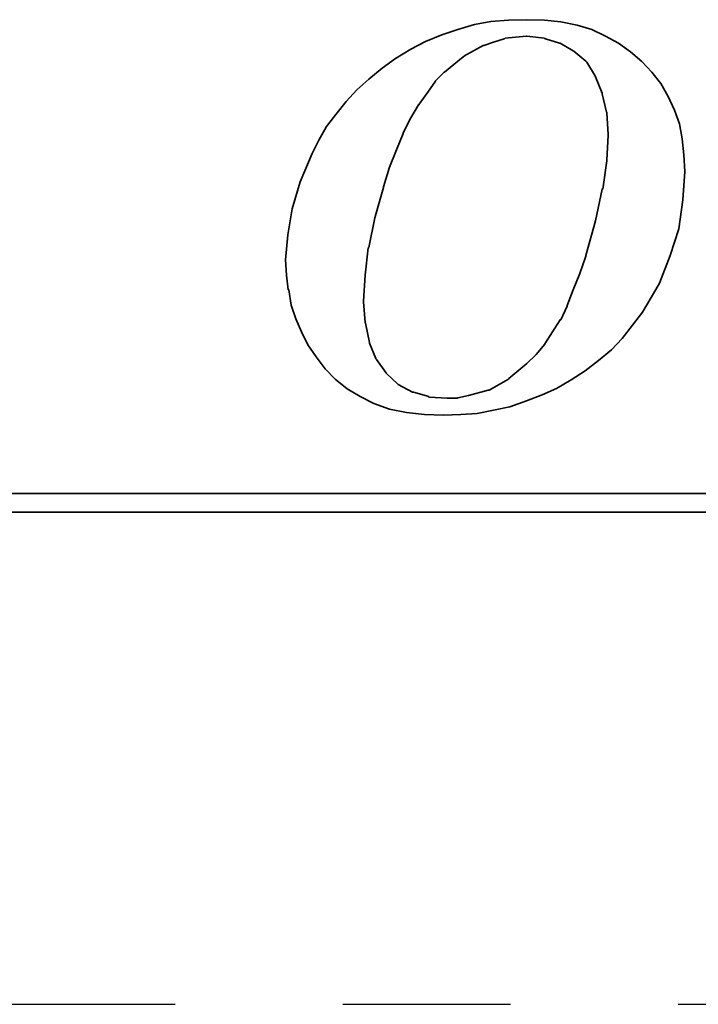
# Model space of a CAD drawing. Header units: millimetres. Extents: x -115 to 753, y -125 to 121.
# Tile 31 of 96: x 252 to 258, y 0 to 9. Entities that reach past the tile are written whole.
import ezdxf

# ---------------------------------------------------------------- set-up
doc = ezdxf.new("R2010")
doc.units = ezdxf.units.MM
doc.linetypes.add('CENTER', pattern=[2, 1.25, -0.25, 0.25, -0.25])
for name, color, linetype in [('CL', 1, 'CENTER'), ('DIM', 4, 'Continuous'), ('layer 1', 7, 'Continuous')]:
    doc.layers.add(name, color=color, linetype=linetype)

# ---------------------------------------------------------------- blocks, each defined once
blk = doc.blocks.new('TBI MOTION logo(完整正式版)')
at = {"layer": 'layer 1', "color": 22, "lineweight": 35}
for points, knots in [([(-11.34375, -6.98375), (-11.34375, -6.98375), (-10.91375, -7.43875), (-10.91375, -7.43875), (-10.91375, -7.43875), (-10.91375, -7.43875), (-10.38625, -7.87125), (-10.38625, -7.87125), (-10.38625, -7.87125), (-10.38625, -7.87125), (-9.81125, -8.20375), (-9.81125, -8.20375), (-9.81125, -8.20375), (-9.81125, -8.20375), (-9.21125, -8.51875), (-9.21125, -8.51875), (-9.21125, -8.51875), (-9.21125, -8.51875), (-8.51625, -8.75875), (-8.51625, -8.75875), (-8.51625, -8.75875), (-8.51625, -8.75875), (-7.77125, -8.90375), (-7.77125, -8.90375), (-7.77125, -8.90375), (-7.77125, -8.90375), (-6.97875, -8.99875), (-6.97875, -8.99875), (-6.97875, -8.99875), (-6.97875, -8.99875), (-6.14125, -9.02375), (-6.14125, -9.02375), (-6.14125, -9.02375), (-6.14125, -9.02375), (-5.37125, -8.99875), (-5.37125, -8.99875), (-5.37125, -8.99875), (-5.37125, -8.99875), (-4.65375, -8.94875), (-4.65375, -8.94875), (-4.65375, -8.94875), (-4.65375, -8.94875), (-3.93375, -8.80625), (-3.93375, -8.80625), (-3.93375, -8.80625), (-3.93375, -8.80625), (-3.21375, -8.66375), (-3.21375, -8.66375), (-3.21375, -8.66375), (-3.21375, -8.66375), (-2.49375, -8.39875), (-2.49375, -8.39875), (-2.49375, -8.39875), (-2.49375, -8.39875), (-1.79875, -8.13375), (-1.79875, -8.13375), (-1.79875, -8.13375), (-1.79875, -8.13375), (-1.17375, -7.84375), (-1.17375, -7.84375), (-1.17375, -7.84375), (-1.17375, -7.84375), (-0.52375, -7.46375), (-0.52375, -7.46375), (-0.52375, -7.46375), (-0.52375, -7.46375), (0.10124, -7.07875), (0.10124, -7.07875), (0.10124, -7.07875), (0.10124, -7.07875), (0.67625, -6.62375), (0.67625, -6.62375), (0.67625, -6.62375), (0.67625, -6.62375), (1.24874, -6.14375), (1.24874, -6.14375), (1.24874, -6.14375), (1.24874, -6.14375), (1.72874, -5.64125), (1.72874, -5.64125), (1.72874, -5.64125), (1.72874, -5.64125), (2.18624, -5.06375), (2.18624, -5.06375), (2.18624, -5.06375), (2.18624, -5.06375), (2.61625, -4.48874), (2.61625, -4.48874), (2.61625, -4.48874), (2.61625, -4.48874), (3.00125, -3.83874), (3.00125, -3.83874), (3.00125, -3.83874), (3.00125, -3.83874), (3.36124, -3.21374), (3.36124, -3.21374), (3.36124, -3.21374), (3.36124, -3.21374), (3.84374, -1.99125), (3.84374, -1.99125), (3.84374, -1.99125), (3.84374, -1.99125), (4.22625, -0.81875), (4.22625, -0.81875), (4.22625, -0.81875), (4.22625, -0.81875), (4.39125, 0.45624), (4.39125, 0.45624), (4.39125, 0.45624), (4.39125, 0.45624), (4.48874, 1.70124), (4.48874, 1.70124), (4.48874, 1.70124), (4.48874, 1.70124), (4.43874, 2.44625), (4.43874, 2.44625), (4.43874, 2.44625), (4.43874, 2.44625), (4.36874, 3.14125), (4.36874, 3.14125), (4.36874, 3.14125), (4.36874, 3.14125), (4.25125, 3.81125), (4.25125, 3.81125), (4.25125, 3.81125), (4.25125, 3.81125), (4.03124, 4.41125), (4.03124, 4.41125), (4.03124, 4.41125), (4.03124, 4.41125), (3.74374, 5.01125), (3.74374, 5.01125), (3.74374, 5.01125), (3.74374, 5.01125), (3.43124, 5.58875), (3.43124, 5.58875), (3.43124, 5.58875), (3.43124, 5.58875), (3.02625, 6.09125), (3.02625, 6.09125), (3.02625, 6.09125), (3.02625, 6.09125), (2.59374, 6.54875), (2.59374, 6.54875), (2.59374, 6.54875), (2.59374, 6.54875), (2.09124, 6.98125), (2.09124, 6.98125), (2.09124, 6.98125), (2.09124, 6.98125), (1.56124, 7.36625), (1.56124, 7.36625), (1.56124, 7.36625), (1.56124, 7.36625), (0.98624, 7.67625), (0.98624, 7.67625), (0.98624, 7.67625), (0.98624, 7.67625), (0.38624, 7.96375), (0.38624, 7.96375), (0.38624, 7.96375), (0.38624, 7.96375), (-0.25875, 8.15625), (-0.25875, 8.15625), (-0.25875, 8.15625), (-0.25875, 8.15625), (-0.98125, 8.30125), (-0.98125, 8.30125), (-0.98125, 8.30125), (-0.98125, 8.30125), (-1.70124, 8.37125), (-1.70124, 8.37125), (-1.70124, 8.37125), (-1.70124, 8.37125), (-2.49375, 8.39624), (-2.49375, 8.39624), (-2.49375, 8.39624), (-2.49375, 8.39624), (-3.28625, 8.37125), (-3.28625, 8.37125), (-3.28625, 8.37125), (-3.28625, 8.37125), (-4.05125, 8.32125), (-4.05125, 8.32125), (-4.05125, 8.32125), (-4.05125, 8.32125), (-4.77375, 8.18125), (-4.77375, 8.18125), (-4.77375, 8.18125), (-4.77375, 8.18125), (-5.51625, 7.96375), (-5.51625, 7.96375), (-5.51625, 7.96375), (-5.51625, 7.96375), (-6.21125, 7.72625), (-6.21125, 7.72625), (-6.21125, 7.72625), (-6.21125, 7.72625), (-6.92875, 7.43625), (-6.92875, 7.43625), (-6.92875, 7.43625), (-6.92875, 7.43625), (-7.57875, 7.10125), (-7.57875, 7.10125), (-7.57875, 7.10125), (-7.57875, 7.10125), (-8.24875, 6.69125), (-8.24875, 6.69125), (-8.24875, 6.69125), (-8.24875, 6.69125), (-8.84875, 6.26125), (-8.84875, 6.26125), (-8.84875, 6.26125), (-8.84875, 6.26125), (-9.42625, 5.78125), (-9.42625, 5.78125), (-9.42625, 5.78125), (-9.42625, 5.78125), (-9.95375, 5.30125), (-9.95375, 5.30125), (-9.95375, 5.30125), (-9.95375, 5.30125), (-10.43375, 4.79624), (-10.43375, 4.79624), (-10.43375, 4.79624), (-10.43375, 4.79624), (-10.88875, 4.22125), (-10.88875, 4.22125), (-10.88875, 4.22125), (-10.88875, 4.22125), (-11.29875, 3.69375), (-11.29875, 3.69375), (-11.29875, 3.69375), (-11.29875, 3.69375), (-11.63375, 3.09125), (-11.63375, 3.09125), (-11.63375, 3.09125), (-11.63375, 3.09125), (-11.91875, 2.49625), (-11.91875, 2.49625), (-11.91875, 2.49625), (-11.91875, 2.49625), (-12.44875, 1.24625), (-12.44875, 1.24625), (-12.44875, 1.24625), (-12.44875, 1.24625), (-12.80875, 0.06874), (-12.80875, 0.06874), (-12.80875, 0.06874), (-12.80875, 0.06874), (-12.99875, -1.07875), (-12.99875, -1.07875), (-12.99875, -1.07875), (-12.99875, -1.07875), (-13.09375, -2.18375), (-13.09375, -2.18375), (-13.09375, -2.18375), (-13.09375, -2.18375), (-13.04875, -2.85375), (-13.04875, -2.85375), (-13.04875, -2.85375), (-13.04875, -2.85375), (-12.97375, -3.50375), (-12.97375, -3.50375), (-12.97375, -3.50375), (-12.97375, -3.50375), (-12.95375, -3.50375), (-12.95375, -3.50375), (-12.95375, -3.50375), (-12.95375, -3.50375), (-12.85375, -4.17375), (-12.85375, -4.17375), (-12.85375, -4.17375), (-12.85375, -4.17375), (-12.63875, -4.77624), (-12.63875, -4.77624), (-12.63875, -4.77624), (-12.63875, -4.77624), (-12.39875, -5.35125), (-12.39875, -5.35125), (-12.39875, -5.35125), (-12.39875, -5.35125), (-12.11375, -5.92875), (-12.11375, -5.92875), (-12.11375, -5.92875), (-12.11375, -5.92875), (-11.75375, -6.45375), (-11.75375, -6.45375), (-11.75375, -6.45375), (-11.75375, -6.45375), (-11.34375, -6.98375), (-11.34375, -6.98375)], [0, 0, 0, 0, 0.01369863, 0.01369863, 0.01369863, 0.01369863, 0.02739726, 0.02739726, 0.02739726, 0.02739726, 0.04109589, 0.04109589, 0.04109589, 0.04109589, 0.05479452, 0.05479452, 0.05479452, 0.05479452, 0.06849315, 0.06849315, 0.06849315, 0.06849315, 0.08219178, 0.08219178, 0.08219178, 0.08219178, 0.09589041, 0.09589041, 0.09589041, 0.09589041, 0.10958904, 0.10958904, 0.10958904, 0.10958904, 0.12328767, 0.12328767, 0.12328767, 0.12328767, 0.1369863, 0.1369863, 0.1369863, 0.1369863, 0.15068493, 0.15068493, 0.15068493, 0.15068493, 0.16438356, 0.16438356, 0.16438356, 0.16438356, 0.17808219, 0.17808219, 0.17808219, 0.17808219, 0.19178082, 0.19178082, 0.19178082, 0.19178082, 0.20547945, 0.20547945, 0.20547945, 0.20547945, 0.21917808, 0.21917808, 0.21917808, 0.21917808, 0.23287671, 0.23287671, 0.23287671, 0.23287671, 0.24657534, 0.24657534, 0.24657534, 0.24657534, 0.26027397, 0.26027397, 0.26027397, 0.26027397, 0.2739726, 0.2739726, 0.2739726, 0.2739726, 0.28767123, 0.28767123, 0.28767123, 0.28767123, 0.30136986, 0.30136986, 0.30136986, 0.30136986, 0.31506849, 0.31506849, 0.31506849, 0.31506849, 0.32876712, 0.32876712, 0.32876712, 0.32876712, 0.34246575, 0.34246575, 0.34246575, 0.34246575, 0.35616438, 0.35616438, 0.35616438, 0.35616438, 0.36986301, 0.36986301, 0.36986301, 0.36986301, 0.38356164, 0.38356164, 0.38356164, 0.38356164, 0.39726027, 0.39726027, 0.39726027, 0.39726027, 0.4109589, 0.4109589, 0.4109589, 0.4109589, 0.42465753, 0.42465753, 0.42465753, 0.42465753, 0.43835616, 0.43835616, 0.43835616, 0.43835616, 0.45205479, 0.45205479, 0.45205479, 0.45205479, 0.46575342, 0.46575342, 0.46575342, 0.46575342, 0.47945205, 0.47945205, 0.47945205, 0.47945205, 0.49315068, 0.49315068, 0.49315068, 0.49315068, 0.50684932, 0.50684932, 0.50684932, 0.50684932, 0.52054795, 0.52054795, 0.52054795, 0.52054795, 0.53424658, 0.53424658, 0.53424658, 0.53424658, 0.54794521, 0.54794521, 0.54794521, 0.54794521, 0.56164384, 0.56164384, 0.56164384, 0.56164384, 0.57534247, 0.57534247, 0.57534247, 0.57534247, 0.5890411, 0.5890411, 0.5890411, 0.5890411, 0.60273973, 0.60273973, 0.60273973, 0.60273973, 0.61643836, 0.61643836, 0.61643836, 0.61643836, 0.63013699, 0.63013699, 0.63013699, 0.63013699, 0.64383562, 0.64383562, 0.64383562, 0.64383562, 0.65753425, 0.65753425, 0.65753425, 0.65753425, 0.67123288, 0.67123288, 0.67123288, 0.67123288, 0.68493151, 0.68493151, 0.68493151, 0.68493151, 0.69863014, 0.69863014, 0.69863014, 0.69863014, 0.71232877, 0.71232877, 0.71232877, 0.71232877, 0.7260274, 0.7260274, 0.7260274, 0.7260274, 0.73972603, 0.73972603, 0.73972603, 0.73972603, 0.75342466, 0.75342466, 0.75342466, 0.75342466, 0.76712329, 0.76712329, 0.76712329, 0.76712329, 0.78082192, 0.78082192, 0.78082192, 0.78082192, 0.79452055, 0.79452055, 0.79452055, 0.79452055, 0.80821918, 0.80821918, 0.80821918, 0.80821918, 0.82191781, 0.82191781, 0.82191781, 0.82191781, 0.83561644, 0.83561644, 0.83561644, 0.83561644, 0.84931507, 0.84931507, 0.84931507, 0.84931507, 0.8630137, 0.8630137, 0.8630137, 0.8630137, 0.87671233, 0.87671233, 0.87671233, 0.87671233, 0.89041096, 0.89041096, 0.89041096, 0.89041096, 0.90410959, 0.90410959, 0.90410959, 0.90410959, 0.91780822, 0.91780822, 0.91780822, 0.91780822, 0.93150685, 0.93150685, 0.93150685, 0.93150685, 0.94520548, 0.94520548, 0.94520548, 0.94520548, 0.95890411, 0.95890411, 0.95890411, 0.95890411, 0.97260274, 0.97260274, 0.97260274, 0.97260274, 0.98630137, 0.98630137, 0.98630137, 0.98630137, 1, 1, 1, 1]), ([(-8.77875, 1.03124), (-8.77875, 1.03124), (-8.51625, 1.89625), (-8.51625, 1.89625), (-8.51625, 1.89625), (-8.51625, 1.89625), (-8.20375, 2.66375), (-8.20375, 2.66375), (-8.20375, 2.66375), (-8.20375, 2.66375), (-7.91625, 3.38125), (-7.91625, 3.38125), (-7.91625, 3.38125), (-7.91625, 3.38125), (-7.91625, 3.40624), (-7.91625, 3.40624), (-7.91625, 3.40624), (-7.91625, 3.40624), (-7.57875, 4.07624), (-7.57875, 4.07624), (-7.57875, 4.07624), (-7.57875, 4.07624), (-7.24375, 4.65125), (-7.24375, 4.65125), (-7.24375, 4.65125), (-7.24375, 4.65125), (-7.21875, 4.65125), (-7.21875, 4.65125), (-7.21875, 4.65125), (-7.21875, 4.65125), (-7.21875, 4.67624), (-7.21875, 4.67624), (-7.21875, 4.67624), (-7.21875, 4.67624), (-6.83625, 5.20375), (-6.83625, 5.20375), (-6.83625, 5.20375), (-6.83625, 5.20375), (-6.49875, 5.68625), (-6.49875, 5.68625), (-6.49875, 5.68625), (-6.49875, 5.68625), (-6.49875, 5.70625), (-6.49875, 5.70625), (-6.49875, 5.70625), (-6.49875, 5.70625), (-6.11625, 6.09125), (-6.11625, 6.09125), (-6.11625, 6.09125), (-6.11625, 6.09125), (-6.09125, 6.09125), (-6.09125, 6.09125), (-6.09125, 6.09125), (-6.09125, 6.09125), (-5.27375, 6.76625), (-5.27375, 6.76625), (-5.27375, 6.76625), (-5.27375, 6.76625), (-5.24875, 6.76625), (-5.24875, 6.76625), (-5.24875, 6.76625), (-5.24875, 6.76625), (-5.24875, 6.78625), (-5.24875, 6.78625), (-5.24875, 6.78625), (-5.24875, 6.78625), (-4.38875, 7.26624), (-4.38875, 7.26624), (-4.38875, 7.26624), (-4.38875, 7.26624), (-4.36125, 7.26624), (-4.36125, 7.26624), (-4.36125, 7.26624), (-4.36125, 7.26624), (-3.93375, 7.41125), (-3.93375, 7.41125), (-3.93375, 7.41125), (-3.93375, 7.41125), (-3.47375, 7.55625), (-3.47375, 7.55625), (-3.47375, 7.55625), (-3.47375, 7.55625), (-3.45375, 7.55625), (-3.45375, 7.55625), (-3.45375, 7.55625), (-3.45375, 7.55625), (-3.42875, 7.58124), (-3.42875, 7.58124), (-3.42875, 7.58124), (-3.42875, 7.58124), (-2.97375, 7.62625), (-2.97375, 7.62625), (-2.97375, 7.62625), (-2.97375, 7.62625), (-2.49375, 7.67625), (-2.49375, 7.67625), (-2.49375, 7.67625), (-2.49375, 7.67625), (-2.46875, 7.67625), (-2.46875, 7.67625), (-2.46875, 7.67625), (-2.46875, 7.67625), (-1.70124, 7.58124), (-1.70124, 7.58124), (-1.70124, 7.58124), (-1.70124, 7.58124), (-1.67875, 7.55625), (-1.67875, 7.55625), (-1.67875, 7.55625), (-1.67875, 7.55625), (-1.65375, 7.55625), (-1.65375, 7.55625), (-1.65375, 7.55625), (-1.65375, 7.55625), (-1.03125, 7.36625), (-1.03125, 7.36625), (-1.03125, 7.36625), (-1.03125, 7.36625), (-1.00625, 7.36625), (-1.00625, 7.36625), (-1.00625, 7.36625), (-1.00625, 7.36625), (-0.43124, 7.02624), (-0.43124, 7.02624), (-0.43124, 7.02624), (-0.43124, 7.02624), (-0.40625, 7.00624), (-0.40625, 7.00624), (-0.40625, 7.00624), (-0.40625, 7.00624), (0.12124, 6.57124), (0.12124, 6.57124), (0.12124, 6.57124), (0.12124, 6.57124), (0.14624, 6.54875), (0.14624, 6.54875), (0.14624, 6.54875), (0.14624, 6.54875), (0.17124, 6.52375), (0.17124, 6.52375), (0.17124, 6.52375), (0.17124, 6.52375), (0.55625, 5.89875), (0.55625, 5.89875), (0.55625, 5.89875), (0.55625, 5.89875), (0.55625, 5.87625), (0.55625, 5.87625), (0.55625, 5.87625), (0.55625, 5.87625), (0.84124, 5.15625), (0.84124, 5.15625), (0.84124, 5.15625), (0.84124, 5.15625), (0.84124, 5.13125), (0.84124, 5.13125), (0.84124, 5.13125), (0.84124, 5.13125), (1.03624, 4.31875), (1.03624, 4.31875), (1.03624, 4.31875), (1.03624, 4.31875), (1.05624, 4.31875), (1.05624, 4.31875), (1.05624, 4.31875), (1.05624, 4.31875), (1.05624, 4.29125), (1.05624, 4.29125), (1.05624, 4.29125), (1.05624, 4.29125), (1.10625, 3.33125), (1.10625, 3.33125), (1.10625, 3.33125), (1.10625, 3.33125), (1.10625, 3.30875), (1.10625, 3.30875), (1.10625, 3.30875), (1.10625, 3.30875), (1.05624, 2.20624), (1.05624, 2.20624), (1.05624, 2.20624), (1.05624, 2.20624), (1.05624, 2.18124), (1.05624, 2.18124), (1.05624, 2.18124), (1.05624, 2.18124), (0.86624, 0.93624), (0.86624, 0.93624), (0.86624, 0.93624), (0.86624, 0.93624), (0.84124, 0.93624), (0.84124, 0.93624), (0.84124, 0.93624), (0.84124, 0.93624), (0.55625, -0.45874), (0.55625, -0.45874), (0.55625, -0.45874), (0.55625, -0.45874), (0.12124, -1.99125), (0.12124, -1.99125), (0.12124, -1.99125), (0.12124, -1.99125), (0.12124, -2.01874), (0.12124, -2.01874), (0.12124, -2.01874), (0.12124, -2.01874), (-0.13874, -2.78375), (-0.13874, -2.78375), (-0.13874, -2.78375), (-0.13874, -2.78375), (-0.43124, -3.50375), (-0.43124, -3.50375), (-0.43124, -3.50375), (-0.43124, -3.50375), (-0.69375, -4.19875), (-0.69375, -4.19875), (-0.69375, -4.19875), (-0.69375, -4.19875), (-0.69375, -4.22375), (-0.69375, -4.22375), (-0.69375, -4.22375), (-0.69375, -4.22375), (-0.98125, -4.82374), (-0.98125, -4.82374), (-0.98125, -4.82374), (-0.98125, -4.82374), (-1.00625, -4.82374), (-1.00625, -4.82374), (-1.00625, -4.82374), (-1.00625, -4.82374), (-1.33875, -5.35125), (-1.33875, -5.35125), (-1.33875, -5.35125), (-1.33875, -5.35125), (-1.67875, -5.87875), (-1.67875, -5.87875), (-1.67875, -5.87875), (-1.67875, -5.87875), (-1.67875, -5.90375), (-1.67875, -5.90375), (-1.67875, -5.90375), (-1.67875, -5.90375), (-2.05875, -6.35875), (-2.05875, -6.35875), (-2.05875, -6.35875), (-2.05875, -6.35875), (-2.08375, -6.38375), (-2.08375, -6.38375), (-2.08375, -6.38375), (-2.08375, -6.38375), (-2.46875, -6.74375), (-2.46875, -6.74375), (-2.46875, -6.74375), (-2.46875, -6.74375), (-3.25875, -7.41625), (-3.25875, -7.41625), (-3.25875, -7.41625), (-3.25875, -7.41625), (-3.28625, -7.43875), (-3.28625, -7.43875), (-3.28625, -7.43875), (-3.28625, -7.43875), (-4.12375, -7.91875), (-4.12375, -7.91875), (-4.12375, -7.91875), (-4.12375, -7.91875), (-4.14875, -7.91875), (-4.14875, -7.91875), (-4.14875, -7.91875), (-4.14875, -7.91875), (-4.17125, -7.91875), (-4.17125, -7.91875), (-4.17125, -7.91875), (-4.17125, -7.91875), (-5.03375, -8.15875), (-5.03375, -8.15875), (-5.03375, -8.15875), (-5.03375, -8.15875), (-5.51625, -8.25625), (-5.51625, -8.25625), (-5.51625, -8.25625), (-5.51625, -8.25625), (-5.54125, -8.27875), (-5.54125, -8.27875), (-5.54125, -8.27875), (-5.54125, -8.27875), (-5.56375, -8.27875), (-5.56375, -8.27875), (-5.56375, -8.27875), (-5.56375, -8.27875), (-5.99625, -8.27875), (-5.99625, -8.27875), (-5.99625, -8.27875), (-5.99625, -8.27875), (-6.76375, -8.23125), (-6.76375, -8.23125), (-6.76375, -8.23125), (-6.76375, -8.23125), (-6.78875, -8.23125), (-6.78875, -8.23125), (-6.78875, -8.23125), (-6.78875, -8.23125), (-6.78875, -8.20375), (-6.78875, -8.20375), (-6.78875, -8.20375), (-6.78875, -8.20375), (-7.45875, -8.01375), (-7.45875, -8.01375), (-7.45875, -8.01375), (-7.45875, -8.01375), (-7.48375, -8.01375), (-7.48375, -8.01375), (-7.48375, -8.01375), (-7.48375, -8.01375), (-7.50875, -8.01375), (-7.50875, -8.01375), (-7.50875, -8.01375), (-7.50875, -8.01375), (-8.13125, -7.67875), (-8.13125, -7.67875), (-8.13125, -7.67875), (-8.13125, -7.67875), (-8.15625, -7.65375), (-8.15625, -7.65375), (-8.15625, -7.65375), (-8.15625, -7.65375), (-8.65875, -7.17375), (-8.65875, -7.17375), (-8.65875, -7.17375), (-8.65875, -7.17375), (-8.68375, -7.14875), (-8.68375, -7.14875), (-8.68375, -7.14875), (-8.68375, -7.14875), (-9.08875, -6.57375), (-9.08875, -6.57375), (-9.08875, -6.57375), (-9.08875, -6.57375), (-9.11375, -6.54875), (-9.11375, -6.54875), (-9.11375, -6.54875), (-9.11375, -6.54875), (-9.11375, -6.52875), (-9.11375, -6.52875), (-9.11375, -6.52875), (-9.11375, -6.52875), (-9.40375, -5.85375), (-9.40375, -5.85375), (-9.40375, -5.85375), (-9.40375, -5.85375), (-9.40375, -5.82875), (-9.40375, -5.82875), (-9.40375, -5.82875), (-9.40375, -5.82875), (-9.56875, -4.96875), (-9.56875, -4.96875), (-9.56875, -4.96875), (-9.56875, -4.96875), (-9.59375, -4.94375), (-9.59375, -4.94375), (-9.59375, -4.94375), (-9.59375, -4.94375), (-9.66375, -4.03375), (-9.66375, -4.03375), (-9.66375, -4.03375), (-9.66375, -4.03375), (-9.66375, -4.00875), (-9.66375, -4.00875), (-9.66375, -4.00875), (-9.66375, -4.00875), (-9.59375, -2.85375), (-9.59375, -2.85375), (-9.59375, -2.85375), (-9.59375, -2.85375), (-9.45125, -1.65875), (-9.45125, -1.65875), (-9.45125, -1.65875), (-9.45125, -1.65875), (-9.42625, -1.63375), (-9.42625, -1.63375), (-9.42625, -1.63375), (-9.42625, -1.63375), (-9.16125, -0.33875), (-9.16125, -0.33875), (-9.16125, -0.33875), (-9.16125, -0.33875), (-8.77875, 1.00624), (-8.77875, 1.00624), (-8.77875, 1.00624), (-8.77875, 1.00624), (-8.77875, 1.03124), (-8.77875, 1.03124)], [0, 0, 0, 0, 0.01020408, 0.01020408, 0.01020408, 0.01020408, 0.02040816, 0.02040816, 0.02040816, 0.02040816, 0.03061224, 0.03061224, 0.03061224, 0.03061224, 0.04081633, 0.04081633, 0.04081633, 0.04081633, 0.05102041, 0.05102041, 0.05102041, 0.05102041, 0.06122449, 0.06122449, 0.06122449, 0.06122449, 0.07142857, 0.07142857, 0.07142857, 0.07142857, 0.08163265, 0.08163265, 0.08163265, 0.08163265, 0.09183673, 0.09183673, 0.09183673, 0.09183673, 0.10204082, 0.10204082, 0.10204082, 0.10204082, 0.1122449, 0.1122449, 0.1122449, 0.1122449, 0.12244898, 0.12244898, 0.12244898, 0.12244898, 0.13265306, 0.13265306, 0.13265306, 0.13265306, 0.14285714, 0.14285714, 0.14285714, 0.14285714, 0.15306122, 0.15306122, 0.15306122, 0.15306122, 0.16326531, 0.16326531, 0.16326531, 0.16326531, 0.17346939, 0.17346939, 0.17346939, 0.17346939, 0.18367347, 0.18367347, 0.18367347, 0.18367347, 0.19387755, 0.19387755, 0.19387755, 0.19387755, 0.20408163, 0.20408163, 0.20408163, 0.20408163, 0.21428571, 0.21428571, 0.21428571, 0.21428571, 0.2244898, 0.2244898, 0.2244898, 0.2244898, 0.23469388, 0.23469388, 0.23469388, 0.23469388, 0.24489796, 0.24489796, 0.24489796, 0.24489796, 0.25510204, 0.25510204, 0.25510204, 0.25510204, 0.26530612, 0.26530612, 0.26530612, 0.26530612, 0.2755102, 0.2755102, 0.2755102, 0.2755102, 0.28571429, 0.28571429, 0.28571429, 0.28571429, 0.29591837, 0.29591837, 0.29591837, 0.29591837, 0.30612245, 0.30612245, 0.30612245, 0.30612245, 0.31632653, 0.31632653, 0.31632653, 0.31632653, 0.32653061, 0.32653061, 0.32653061, 0.32653061, 0.33673469, 0.33673469, 0.33673469, 0.33673469, 0.34693878, 0.34693878, 0.34693878, 0.34693878, 0.35714286, 0.35714286, 0.35714286, 0.35714286, 0.36734694, 0.36734694, 0.36734694, 0.36734694, 0.37755102, 0.37755102, 0.37755102, 0.37755102, 0.3877551, 0.3877551, 0.3877551, 0.3877551, 0.39795918, 0.39795918, 0.39795918, 0.39795918, 0.40816327, 0.40816327, 0.40816327, 0.40816327, 0.41836735, 0.41836735, 0.41836735, 0.41836735, 0.42857143, 0.42857143, 0.42857143, 0.42857143, 0.43877551, 0.43877551, 0.43877551, 0.43877551, 0.44897959, 0.44897959, 0.44897959, 0.44897959, 0.45918367, 0.45918367, 0.45918367, 0.45918367, 0.46938776, 0.46938776, 0.46938776, 0.46938776, 0.47959184, 0.47959184, 0.47959184, 0.47959184, 0.48979592, 0.48979592, 0.48979592, 0.48979592, 0.5, 0.5, 0.5, 0.5, 0.51020408, 0.51020408, 0.51020408, 0.51020408, 0.52040816, 0.52040816, 0.52040816, 0.52040816, 0.53061224, 0.53061224, 0.53061224, 0.53061224, 0.54081633, 0.54081633, 0.54081633, 0.54081633, 0.55102041, 0.55102041, 0.55102041, 0.55102041, 0.56122449, 0.56122449, 0.56122449, 0.56122449, 0.57142857, 0.57142857, 0.57142857, 0.57142857, 0.58163265, 0.58163265, 0.58163265, 0.58163265, 0.59183673, 0.59183673, 0.59183673, 0.59183673, 0.60204082, 0.60204082, 0.60204082, 0.60204082, 0.6122449, 0.6122449, 0.6122449, 0.6122449, 0.62244898, 0.62244898, 0.62244898, 0.62244898, 0.63265306, 0.63265306, 0.63265306, 0.63265306, 0.64285714, 0.64285714, 0.64285714, 0.64285714, 0.65306122, 0.65306122, 0.65306122, 0.65306122, 0.66326531, 0.66326531, 0.66326531, 0.66326531, 0.67346939, 0.67346939, 0.67346939, 0.67346939, 0.68367347, 0.68367347, 0.68367347, 0.68367347, 0.69387755, 0.69387755, 0.69387755, 0.69387755, 0.70408163, 0.70408163, 0.70408163, 0.70408163, 0.71428571, 0.71428571, 0.71428571, 0.71428571, 0.7244898, 0.7244898, 0.7244898, 0.7244898, 0.73469388, 0.73469388, 0.73469388, 0.73469388, 0.74489796, 0.74489796, 0.74489796, 0.74489796, 0.75510204, 0.75510204, 0.75510204, 0.75510204, 0.76530612, 0.76530612, 0.76530612, 0.76530612, 0.7755102, 0.7755102, 0.7755102, 0.7755102, 0.78571429, 0.78571429, 0.78571429, 0.78571429, 0.79591837, 0.79591837, 0.79591837, 0.79591837, 0.80612245, 0.80612245, 0.80612245, 0.80612245, 0.81632653, 0.81632653, 0.81632653, 0.81632653, 0.82653061, 0.82653061, 0.82653061, 0.82653061, 0.83673469, 0.83673469, 0.83673469, 0.83673469, 0.84693878, 0.84693878, 0.84693878, 0.84693878, 0.85714286, 0.85714286, 0.85714286, 0.85714286, 0.86734694, 0.86734694, 0.86734694, 0.86734694, 0.87755102, 0.87755102, 0.87755102, 0.87755102, 0.8877551, 0.8877551, 0.8877551, 0.8877551, 0.89795918, 0.89795918, 0.89795918, 0.89795918, 0.90816327, 0.90816327, 0.90816327, 0.90816327, 0.91836735, 0.91836735, 0.91836735, 0.91836735, 0.92857143, 0.92857143, 0.92857143, 0.92857143, 0.93877551, 0.93877551, 0.93877551, 0.93877551, 0.94897959, 0.94897959, 0.94897959, 0.94897959, 0.95918367, 0.95918367, 0.95918367, 0.95918367, 0.96938776, 0.96938776, 0.96938776, 0.96938776, 0.97959184, 0.97959184, 0.97959184, 0.97959184, 0.98979592, 0.98979592, 0.98979592, 0.98979592, 1, 1, 1, 1]), ([(75.90875, -9.47875), (75.90875, -9.47875), (75.90875, -12.28625), (75.90875, -12.28625), (75.90875, -12.28625), (75.90875, -12.28625), (75.90875, -12.47875), (75.90875, -12.47875), (75.90875, -12.47875), (75.90875, -12.47875), (75.71625, -12.47875), (75.71625, -12.47875), (75.71625, -12.47875), (75.71625, -12.47875), (-88.32875, -12.47875), (-88.32875, -12.47875), (-88.32875, -12.47875), (-88.32875, -12.47875), (-88.32875, -13.29375), (-88.32875, -13.29375), (-88.32875, -13.29375), (-88.32875, -13.29375), (82.89125, -13.29375), (82.89125, -13.29375), (82.89125, -13.29375), (82.89125, -13.29375), (75.90875, -9.47875), (75.90875, -9.47875)], [0, 0, 0, 0, 0.14285714, 0.14285714, 0.14285714, 0.14285714, 0.28571429, 0.28571429, 0.28571429, 0.28571429, 0.42857143, 0.42857143, 0.42857143, 0.42857143, 0.57142857, 0.57142857, 0.57142857, 0.57142857, 0.71428571, 0.71428571, 0.71428571, 0.71428571, 0.85714286, 0.85714286, 0.85714286, 0.85714286, 1, 1, 1, 1])]:
    blk.add_open_spline(points, degree=3, knots=knots, dxfattribs=at)

msp = doc.modelspace()

# ---------------------------------------------------------------- linework, layer by layer
at = {"layer": 'CL', "color": 0, "ltscale": 6}
msp.add_line((174, 0), (311.77, 0), dxfattribs=at)

# ---------------------------------------------------------------- block references
at = {"layer": 'DIM', "color": 7, "xscale": 0.2032335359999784, "yscale": 0.2032335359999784, "zscale": 0.2032335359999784}
msp.add_blockref('TBI MOTION logo(完整正式版)', (257.149, 7.109), dxfattribs=at)

doc.saveas('drawing.dxf')
